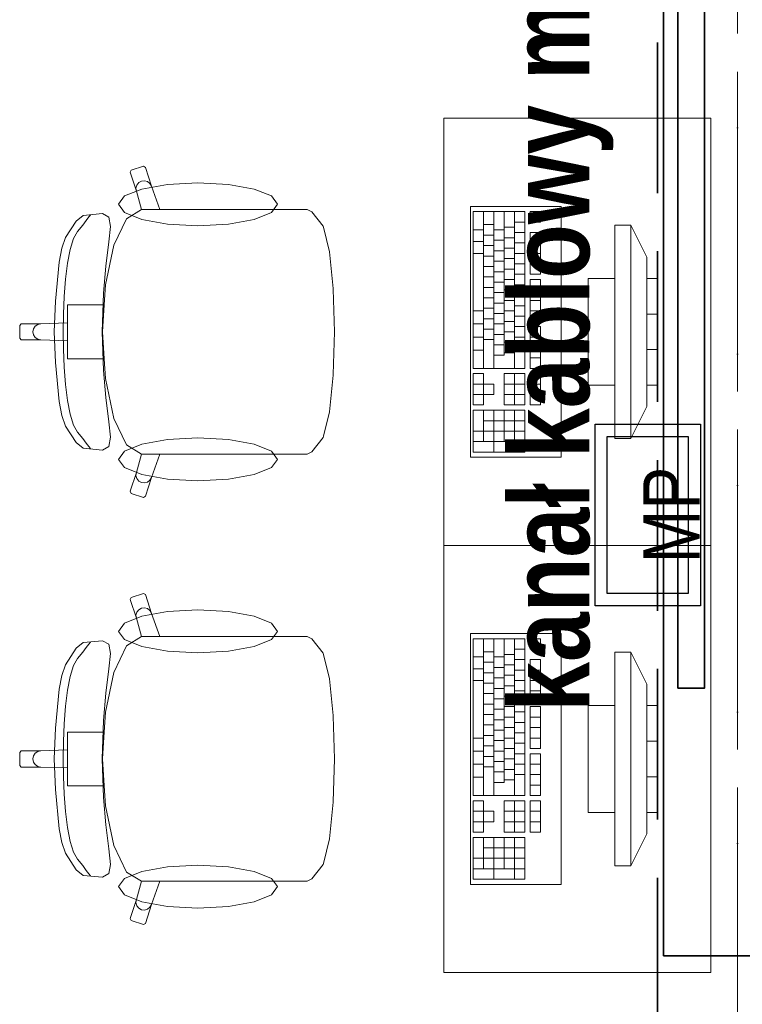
# Model space of a CAD drawing. Header units: millimetres. Extents: x 82175 to 237000, y 24756 to 471700.
# Tile 96 of 256: x 112025 to 113379, y 243901 to 245745. Entities that reach past the tile are written whole.
import ezdxf

# ---------------------------------------------------------------- set-up
doc = ezdxf.new("R2010")
doc.units = ezdxf.units.MM
doc.linetypes.add('Krawędzie ukryte', pattern=[3.912222, 2.822222, -1.09])
doc.linetypes.add('Kropki i Kreski', pattern=[6.702778, 3.527778, -1.763889, 0, -1.411111])
for name, color, linetype, lineweight in [('!! kanał podpoaraperowy z gniazdami', 6, 'Continuous', 35), ('#_EL - opis', 7, 'Continuous', 20), ('\xa0♦elektryczne', 1, 'Continuous', 30)]:
    doc.layers.add(name, color=color, linetype=linetype, lineweight=lineweight)
for name, color, linetype in [('#EL - Teletechnika', 3, 'Continuous'), ('2D - Rysunki i Obrazki', 8, 'Continuous'), ('Konstrukcja - Belki', 8, 'Continuous'), ('Konstrukcja - Siatka mod', 8, 'Continuous'), ('Wnętrze - Umeblowanie', 8, 'Continuous')]:
    doc.layers.add(name, color=color, linetype=linetype)
doc.styles.add('OP_100', font='ARIALN.TTF', dxfattribs={"width": 0.8, "height": 20})
doc.styles.get("Standard").update_dxf_attribs({"font": 'arial.ttf'})

# ---------------------------------------------------------------- blocks, each defined once
blk = doc.blocks.new('MP1')
at = {"layer": '#EL - Teletechnika', "color": 1, "lineweight": 30}
blk.add_lwpolyline([(170, 0), (-170, 0), (-170, 197.2), (170, 197.2)], close=True, dxfattribs=at)
at = {"layer": '#EL - Teletechnika', "color": 7, "lineweight": 30}
blk.add_lwpolyline([(147.2, 22.8), (-147.2, 22.8), (-147.2, 174.4), (147.2, 174.4)], close=True, dxfattribs=at)
at = {"layer": '#EL - Teletechnika', "color": 1, "insert": (0, 54.2), "char_height": 12.023, "attachment_point": 5, "line_spacing_factor": 0.4}
blk.add_mtext('\\fArial Narrow|b0|i0;{\\H8.7679950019x;\\A1;MP}\\A1;\\fTahoma|b1|i0|c238;\\P', dxfattribs=at)

msp = doc.modelspace()

# ---------------------------------------------------------------- linework, layer by layer
at = {"layer": '!! kanał podpoaraperowy z gniazdami'}
msp.add_lwpolyline([(113258.5, 247358.5), (113258.5, 244493.5), (113308.5, 244493.5), (113308.5, 247358.5)], close=True, dxfattribs=at)
at = {"layer": '2D - Rysunki i Obrazki', "color": 8, "linetype": 'Continuous', "lineweight": 35, "ltscale": 100}
for p, q in [((113231.5, 247408.9), (113231.5, 243992.1)), ((113231.5, 243992.1), (113495, 243992.1))]:
    msp.add_line(p, q, dxfattribs=at)
at = {"layer": 'Konstrukcja - Belki', "color": 8, "linetype": 'Krawędzie ukryte', "lineweight": 35, "ltscale": 100}
msp.add_line((113220, 247658.9), (113220, 242708.9), dxfattribs=at)
at = {"layer": 'Konstrukcja - Belki', "color": 8, "linetype": 'Kropki i Kreski', "lineweight": 13, "ltscale": 100}
msp.add_line((113370, 247658.9), (113370, 242708.9), dxfattribs=at)
at = {"layer": 'Konstrukcja - Siatka mod', "color": 8, "linetype": 'Kropki i Kreski', "lineweight": 13, "ltscale": 100}
msp.add_line((113370, 250764.8), (113370, 233800), dxfattribs=at)
at = {"layer": 'Wnętrze - Umeblowanie', "color": 8, "linetype": 'Continuous', "lineweight": 13, "ltscale": 100}
for p, q in [((112234.1, 245463.2), (112232.2, 245459.4)), ((112256.9, 245470.6), (112234.1, 245463.2)), ((112260.6, 245468.7), (112256.9, 245470.6)), ((112272, 245433.3), (112260.6, 245468.7)), ((112232.2, 245459.4), (112243.6, 245424)), ((112259, 245443.7), (112253.2, 245443)), ((112264.6, 245442.1), (112259, 245443.7)), ((112244.5, 245435.5), (112242.9, 245429.8)), ((112242.9, 245429.8), (112243.6, 245424)), ((112248.1, 245440.1), (112244.5, 245435.5)), ((112253.2, 245443), (112248.1, 245440.1)), ((112269.2, 245438.4), (112264.6, 245442.1)), ((112272, 245433.3), (112269.2, 245438.4)), ((112287.7, 245389.9), (112272, 245433.3)), ((112243.6, 245424), (112253.3, 245389.8)), ((112253.3, 245389.8), (112225.4, 245372.5)), ((112253.5, 245389.9), (112253.3, 245389.8)), ((112253.5, 245389.9), (112287.7, 245389.9)), ((112496.8, 245389.9), (112287.7, 245389.9)), ((112532.9, 245389.9), (112496.8, 245389.9)), ((112564, 245389.9), (112532.9, 245389.9)), ((112572.6, 245385.4), (112564, 245389.9)), ((112144.2, 245378.7), (112131, 245368.2)), ((112180.3, 245382), (112144.2, 245378.7)), ((112149.6, 245369.4), (112154.8, 245375.7)), ((112154.8, 245375.7), (112157.4, 245379.4)), ((112191.9, 245375.3), (112180.3, 245382)), ((112194.9, 245358.1), (112191.9, 245375.3)), ((112225.4, 245372.5), (112201.6, 245322.8)), ((112593.7, 245358.6), (112572.6, 245385.4)), ((112874.8, 245385.9), (112874.8, 245092.1)), ((112971.8, 245385.9), (112874.8, 245385.9)), ((112894.2, 245385.9), (112894.2, 245092.1)), ((112913.6, 245385.9), (112913.6, 245092.1)), ((112933, 245385.9), (112933, 245116.6)), ((112952.4, 245385.9), (112952.4, 245092.1)), ((112971.8, 245092.1), (112971.8, 245385.9)), ((112981.5, 245385.9), (112981.5, 245366.3)), ((113000.9, 245385.9), (112981.5, 245385.9)), ((113000.9, 245366.3), (113000.9, 245385.9)), ((112131, 245368.2), (112111, 245337.2)), ((112133.4, 245348.7), (112143.5, 245360.4)), ((112143.5, 245360.4), (112149.6, 245369.4)), ((112192.3, 245329.2), (112194.9, 245358.1)), ((112594.6, 245356.4), (112593.7, 245358.6)), ((112605.3, 245310.5), (112594.6, 245356.4)), ((112874.8, 245351.6), (112894.2, 245351.6)), ((112894.2, 245361.4), (112913.6, 245361.4)), ((112913.6, 245351.6), (112933, 245351.6)), ((112933, 245356.5), (112952.4, 245356.5)), ((112952.4, 245366.3), (112971.8, 245366.3)), ((112981.5, 245366.3), (113000.9, 245366.3)), ((113140, 245360.6), (113140, 244960.6)), ((113170, 245360.6), (113140, 245360.6)), ((113170, 244960.6), (113170, 245360.6)), ((113170, 245360.6), (113200, 245300.6)), ((112111, 245337.2), (112103.7, 245317.2)), ((112119.5, 245315.1), (112125.7, 245335.5)), ((112125.7, 245335.5), (112133.4, 245348.7)), ((112894.2, 245341.8), (112913.6, 245341.8)), ((112933, 245336.9), (112952.4, 245336.9)), ((112952.4, 245346.7), (112971.8, 245346.7)), ((112981.5, 245346.7), (112981.5, 245268.4)), ((113000.9, 245346.7), (112981.5, 245346.7)), ((113000.9, 245268.4), (113000.9, 245346.7)), ((112103.7, 245317.2), (112098.9, 245291.4)), ((112114.5, 245289.2), (112119.5, 245315.1)), ((112201.6, 245322.8), (112185.8, 245248.4)), ((112186.5, 245283.9), (112192.3, 245329.2)), ((112874.8, 245329.5), (112894.2, 245329.5)), ((112894.2, 245322.2), (112913.6, 245322.2)), ((112913.6, 245332), (112933, 245332)), ((112933, 245317.3), (112952.4, 245317.3)), ((112952.4, 245327.1), (112971.8, 245327.1)), ((112981.5, 245327.1), (113000.9, 245327.1)), ((112612.4, 245241.7), (112605.3, 245310.5)), ((112874.8, 245307.5), (112894.2, 245307.5)), ((112894.2, 245302.6), (112913.6, 245302.6)), ((112913.6, 245312.4), (112933, 245312.4)), ((112933, 245297.7), (112952.4, 245297.7)), ((112952.4, 245307.5), (112971.8, 245307.5)), ((112981.5, 245307.5), (113000.9, 245307.5)), ((113200, 245300.6), (113200, 245020.6)), ((112098.9, 245291.4), (112091.9, 245218.1)), ((112110.8, 245259.2), (112114.5, 245289.2)), ((112181.8, 245232.9), (112186.5, 245283.9)), ((112894.2, 245283), (112913.6, 245283)), ((112913.6, 245292.8), (112933, 245292.8)), ((112933, 245278.1), (112952.4, 245278.1)), ((112952.4, 245287.9), (112971.8, 245287.9)), ((112981.5, 245287.9), (113000.9, 245287.9)), ((112894.2, 245263.5), (112913.6, 245263.5)), ((112913.6, 245273.2), (112933, 245273.2)), ((112952.4, 245268.4), (112971.8, 245268.4)), ((112981.5, 245268.4), (113000.9, 245268.4)), ((113090, 245260.6), (113090, 245060.6)), ((113140, 245260.6), (113090, 245260.6)), ((113140, 245060.6), (113140, 245260.6)), ((113200, 245260.6), (113200, 245060.6)), ((113220, 245260.6), (113200, 245260.6)), ((113220, 245060.6), (113220, 245260.6)), ((112108.3, 245226.7), (112110.8, 245259.2)), ((112185.8, 245248.4), (112183.4, 245211)), ((112612.5, 245240.7), (112612.4, 245241.7)), ((112894.2, 245243.9), (112913.6, 245243.9)), ((112913.6, 245253.7), (112933, 245253.7)), ((112933, 245258.6), (112952.4, 245258.6)), ((112952.4, 245248.8), (112971.8, 245248.8)), ((112981.5, 245258.6), (112981.5, 245180.2)), ((113000.9, 245258.6), (112981.5, 245258.6)), ((113000.9, 245180.2), (113000.9, 245258.6)), ((112106.8, 245193.4), (112108.3, 245226.7)), ((112179.5, 245160.6), (112181.8, 245232.9)), ((112615, 245160.6), (112612.5, 245240.7)), ((112894.2, 245224.3), (112913.6, 245224.3)), ((112913.6, 245234.1), (112933, 245234.1)), ((112933, 245239), (112952.4, 245239)), ((112952.4, 245229.2), (112971.8, 245229.2)), ((112981.5, 245239), (113000.9, 245239)), ((112091.9, 245218.1), (112089.8, 245160.6)), ((112144.7, 245211), (112114.7, 245211)), ((112114.7, 245211), (112114.7, 245177.5)), ((112183.4, 245211), (112144.7, 245211)), ((112183.4, 245211), (112180.2, 245160.6)), ((112894.2, 245204.7), (112913.6, 245204.7)), ((112913.6, 245214.5), (112933, 245214.5)), ((112933, 245219.4), (112952.4, 245219.4)), ((112952.4, 245209.6), (112971.8, 245209.6)), ((112981.5, 245219.4), (113000.9, 245219.4)), ((112106.4, 245160.6), (112106.8, 245193.4)), ((112874.8, 245199.8), (112894.2, 245199.8)), ((112913.6, 245194.9), (112933, 245194.9)), ((112933, 245199.8), (112952.4, 245199.8)), ((112952.4, 245190), (112971.8, 245190)), ((112981.5, 245199.8), (113000.9, 245199.8)), ((113200, 245194), (113220, 245194)), ((112028, 245175.7), (112025, 245172.7)), ((112025, 245172.7), (112025, 245160.6)), ((112064.9, 245175.7), (112028, 245175.7)), ((112054.3, 245171.3), (112051.1, 245166.4)), ((112059.2, 245174.6), (112054.3, 245171.3)), ((112064.9, 245175.7), (112059.2, 245174.6)), ((112114.7, 245177.5), (112064.9, 245175.7)), ((112114.7, 245177.5), (112114.7, 245160.6)), ((112874.8, 245175.3), (112894.2, 245175.3)), ((112894.2, 245185.1), (112913.6, 245185.1)), ((112913.6, 245175.3), (112933, 245175.3)), ((112933, 245180.2), (112952.4, 245180.2)), ((112952.4, 245170.4), (112971.8, 245170.4)), ((112981.5, 245180.2), (113000.9, 245180.2)), ((112981.5, 245170.4), (112981.5, 245092.1)), ((113000.9, 245170.4), (112981.5, 245170.4)), ((113000.9, 245092.1), (113000.9, 245170.4)), ((112025, 245148.6), (112025, 245160.6)), ((112051.1, 245166.4), (112049.9, 245160.6)), ((112051.1, 245154.9), (112049.9, 245160.6)), ((112054.3, 245150), (112051.1, 245154.9)), ((112059.2, 245146.7), (112054.3, 245150)), ((112091.9, 245103.1), (112089.8, 245160.6)), ((112106.4, 245160.6), (112106.8, 245127.9)), ((112114.7, 245143.8), (112114.7, 245160.6)), ((112179.5, 245160.6), (112181.8, 245088.3)), ((112183.4, 245110.3), (112180.2, 245160.6)), ((112615, 245160.6), (112612.5, 245080.6)), ((112874.8, 245150.9), (112894.2, 245150.9)), ((112894.2, 245165.5), (112913.6, 245165.5)), ((112913.6, 245155.7), (112933, 245155.7)), ((112933, 245160.6), (112952.4, 245160.6)), ((112952.4, 245150.9), (112971.8, 245150.9)), ((112981.5, 245150.9), (113000.9, 245150.9)), ((112028, 245145.5), (112025, 245148.6)), ((112064.9, 245145.5), (112028, 245145.5)), ((112064.9, 245145.5), (112059.2, 245146.7)), ((112114.7, 245143.8), (112064.9, 245145.5)), ((112114.7, 245110.3), (112114.7, 245143.8)), ((112894.2, 245146), (112913.6, 245146)), ((112913.6, 245136.2), (112933, 245136.2)), ((112933, 245141.1), (112952.4, 245141.1)), ((112952.4, 245131.3), (112971.8, 245131.3)), ((112981.5, 245131.3), (113000.9, 245131.3)), ((112106.8, 245127.9), (112108.3, 245094.6)), ((112874.8, 245126.4), (112894.2, 245126.4)), ((112913.6, 245116.6), (112933, 245116.6)), ((112933, 245121.5), (112952.4, 245121.5)), ((113200, 245127.3), (113220, 245127.3)), ((112098.9, 245029.9), (112091.9, 245103.1)), ((112108.3, 245094.6), (112110.8, 245062.1)), ((112144.7, 245110.3), (112114.7, 245110.3)), ((112183.4, 245110.3), (112144.7, 245110.3)), ((112185.8, 245072.9), (112183.4, 245110.3)), ((112981.5, 245111.7), (113000.9, 245111.7)), ((112181.8, 245088.3), (112186.5, 245037.4)), ((112612.4, 245079.5), (112605.3, 245010.8)), ((112612.5, 245080.6), (112612.4, 245079.5)), ((112874.8, 245092.1), (112971.8, 245092.1)), ((112874.8, 245082.3), (112874.8, 245023.6)), ((112894.2, 245082.3), (112874.8, 245082.3)), ((112894.2, 245062.7), (112894.2, 245082.3)), ((112933, 245082.3), (112933, 245023.6)), ((112971.8, 245082.3), (112933, 245082.3)), ((112952.4, 245082.3), (112952.4, 245023.6)), ((112971.8, 245023.6), (112971.8, 245082.3)), ((112981.5, 245092.1), (113000.9, 245092.1)), ((112981.5, 245082.3), (112981.5, 245023.6)), ((113000.9, 245082.3), (112981.5, 245082.3)), ((113000.9, 245023.6), (113000.9, 245082.3)), ((112110.8, 245062.1), (112114.5, 245032.1)), ((112201.6, 244998.5), (112185.8, 245072.9)), ((112874.8, 245062.7), (112894.2, 245062.7)), ((112913.6, 245062.7), (112894.2, 245062.7)), ((112894.2, 245062.7), (112894.2, 245043.1)), ((112913.6, 245043.1), (112913.6, 245062.7)), ((112933, 245062.7), (112971.8, 245062.7)), ((112981.5, 245062.7), (113000.9, 245062.7)), ((113090, 245060.6), (113140, 245060.6)), ((113200, 245060.6), (113220, 245060.6)), ((112874.8, 245043.1), (112894.2, 245043.1)), ((112894.2, 245023.6), (112894.2, 245043.1)), ((112894.2, 245043.1), (112913.6, 245043.1)), ((112933, 245043.1), (112971.8, 245043.1)), ((112981.5, 245043.1), (113000.9, 245043.1)), ((112103.7, 245004.1), (112098.9, 245029.9)), ((112114.5, 245032.1), (112119.5, 245006.2)), ((112186.5, 245037.4), (112192.3, 244992.1)), ((112874.8, 245023.6), (112894.2, 245023.6)), ((112933, 245023.6), (112971.8, 245023.6)), ((112981.5, 245023.6), (113000.9, 245023.6)), ((113170, 244960.6), (113200, 245020.6)), ((112111, 244984.1), (112103.7, 245004.1)), ((112119.5, 245006.2), (112125.7, 244985.8)), ((112605.3, 245010.8), (112594.6, 244964.9)), ((112874.8, 245013.8), (112874.8, 244935.4)), ((112971.8, 245013.8), (112874.8, 245013.8)), ((112894.2, 245013.8), (112894.2, 244955)), ((112913.6, 245013.8), (112913.6, 244935.4)), ((112933, 245013.8), (112933, 244955)), ((112952.4, 245013.8), (112952.4, 244935.4)), ((112971.8, 244935.4), (112971.8, 245013.8)), ((112131, 244953.1), (112111, 244984.1)), ((112125.7, 244985.8), (112133.4, 244972.6)), ((112192.3, 244992.1), (112194.9, 244963.2)), ((112225.4, 244948.8), (112201.6, 244998.5)), ((112894.2, 244994.2), (112971.8, 244994.2)), ((112133.4, 244972.6), (112143.5, 244960.9)), ((112594.6, 244964.9), (112593.7, 244962.7)), ((112874.8, 244974.6), (112971.8, 244974.6)), ((112144.2, 244942.5), (112131, 244953.1)), ((112143.5, 244960.9), (112149.6, 244951.9)), ((112149.6, 244951.9), (112154.8, 244945.6)), ((112191.9, 244946), (112180.3, 244939.2)), ((112194.9, 244963.2), (112191.9, 244946)), ((112253.3, 244931.5), (112225.4, 244948.8)), ((112593.7, 244962.7), (112572.6, 244935.9)), ((112874.8, 244955), (112971.8, 244955)), ((113140, 244960.6), (113170, 244960.6)), ((112180.3, 244939.2), (112144.2, 244942.5)), ((112154.8, 244945.6), (112157.4, 244941.9)), ((112243.6, 244897.3), (112253.3, 244931.5)), ((112253.5, 244931.4), (112253.3, 244931.5)), ((112253.5, 244931.4), (112287.7, 244931.4)), ((112287.7, 244931.4), (112272, 244888)), ((112496.8, 244931.4), (112287.7, 244931.4)), ((112532.9, 244931.4), (112496.8, 244931.4)), ((112564, 244931.4), (112532.9, 244931.4)), ((112572.6, 244935.9), (112564, 244931.4)), ((112874.8, 244935.4), (112971.8, 244935.4)), ((112232.2, 244861.9), (112243.6, 244897.3)), ((112242.9, 244891.5), (112243.6, 244897.3)), ((112244.5, 244885.8), (112242.9, 244891.5)), ((112248.1, 244881.2), (112244.5, 244885.8)), ((112253.2, 244878.3), (112248.1, 244881.2)), ((112259, 244877.6), (112253.2, 244878.3)), ((112264.6, 244879.2), (112259, 244877.6)), ((112272, 244888), (112260.6, 244852.6)), ((112269.2, 244882.9), (112264.6, 244879.2)), ((112272, 244888), (112269.2, 244882.9)), ((112234.1, 244858.1), (112232.2, 244861.9)), ((112256.9, 244850.6), (112234.1, 244858.1)), ((112260.6, 244852.6), (112256.9, 244850.6)), ((112256.9, 244670.6), (112234.1, 244663.2)), ((112260.6, 244668.7), (112256.9, 244670.6)), ((112234.1, 244663.2), (112232.2, 244659.4)), ((112232.2, 244659.4), (112243.6, 244624)), ((112272, 244633.3), (112260.6, 244668.7)), ((112244.5, 244635.5), (112242.9, 244629.8)), ((112248.1, 244640.1), (112244.5, 244635.5)), ((112253.2, 244643), (112248.1, 244640.1)), ((112259, 244643.7), (112253.2, 244643)), ((112264.6, 244642.1), (112259, 244643.7)), ((112269.2, 244638.4), (112264.6, 244642.1)), ((112272, 244633.3), (112269.2, 244638.4)), ((112287.7, 244589.9), (112272, 244633.3)), ((112242.9, 244629.8), (112243.6, 244624)), ((112243.6, 244624), (112253.3, 244589.8)), ((112144.2, 244578.7), (112131, 244568.2)), ((112180.3, 244582), (112144.2, 244578.7)), ((112154.8, 244575.7), (112157.4, 244579.4)), ((112191.9, 244575.3), (112180.3, 244582)), ((112253.3, 244589.8), (112225.4, 244572.5)), ((112253.5, 244589.9), (112253.3, 244589.8)), ((112253.5, 244589.9), (112287.7, 244589.9)), ((112496.8, 244589.9), (112287.7, 244589.9)), ((112532.9, 244589.9), (112496.8, 244589.9)), ((112564, 244589.9), (112532.9, 244589.9)), ((112572.6, 244585.4), (112564, 244589.9)), ((112593.7, 244558.6), (112572.6, 244585.4)), ((112874.8, 244585.9), (112874.8, 244292.1)), ((112971.8, 244585.9), (112874.8, 244585.9)), ((112894.2, 244585.9), (112894.2, 244292.1)), ((112913.6, 244585.9), (112913.6, 244292.1)), ((112933, 244585.9), (112933, 244316.6)), ((112952.4, 244585.9), (112952.4, 244292.1)), ((112971.8, 244292.1), (112971.8, 244585.9)), ((112981.5, 244585.9), (112981.5, 244566.3)), ((113000.9, 244585.9), (112981.5, 244585.9)), ((113000.9, 244566.3), (113000.9, 244585.9)), ((112131, 244568.2), (112111, 244537.2)), ((112133.4, 244548.7), (112143.5, 244560.4)), ((112143.5, 244560.4), (112149.6, 244569.4)), ((112149.6, 244569.4), (112154.8, 244575.7)), ((112194.9, 244558.1), (112191.9, 244575.3)), ((112225.4, 244572.5), (112201.6, 244522.8)), ((112594.6, 244556.4), (112593.7, 244558.6)), ((112894.2, 244561.4), (112913.6, 244561.4)), ((112952.4, 244566.3), (112971.8, 244566.3)), ((112981.5, 244566.3), (113000.9, 244566.3)), ((113140, 244560.6), (113140, 244160.6)), ((113170, 244560.6), (113140, 244560.6)), ((113170, 244160.6), (113170, 244560.6)), ((113170, 244560.6), (113200, 244500.6)), ((112125.7, 244535.5), (112133.4, 244548.7)), ((112192.3, 244529.2), (112194.9, 244558.1)), ((112605.3, 244510.5), (112594.6, 244556.4)), ((112874.8, 244551.6), (112894.2, 244551.6)), ((112894.2, 244541.8), (112913.6, 244541.8)), ((112913.6, 244551.6), (112933, 244551.6)), ((112933, 244556.5), (112952.4, 244556.5)), ((112952.4, 244546.7), (112971.8, 244546.7)), ((112981.5, 244546.7), (112981.5, 244468.4)), ((113000.9, 244546.7), (112981.5, 244546.7)), ((113000.9, 244468.4), (113000.9, 244546.7)), ((112111, 244537.2), (112103.7, 244517.2)), ((112119.5, 244515.1), (112125.7, 244535.5)), ((112201.6, 244522.8), (112185.8, 244448.4)), ((112186.5, 244483.9), (112192.3, 244529.2)), ((112874.8, 244529.5), (112894.2, 244529.5)), ((112894.2, 244522.2), (112913.6, 244522.2)), ((112913.6, 244532), (112933, 244532)), ((112933, 244536.9), (112952.4, 244536.9)), ((112952.4, 244527.1), (112971.8, 244527.1)), ((112981.5, 244527.1), (113000.9, 244527.1)), ((112103.7, 244517.2), (112098.9, 244491.4)), ((112114.5, 244489.2), (112119.5, 244515.1)), ((112612.4, 244441.7), (112605.3, 244510.5)), ((112874.8, 244507.5), (112894.2, 244507.5)), ((112913.6, 244512.4), (112933, 244512.4)), ((112933, 244517.3), (112952.4, 244517.3)), ((112952.4, 244507.5), (112971.8, 244507.5)), ((112981.5, 244507.5), (113000.9, 244507.5)), ((112098.9, 244491.4), (112091.9, 244418.1)), ((112110.8, 244459.2), (112114.5, 244489.2)), ((112894.2, 244502.6), (112913.6, 244502.6)), ((112913.6, 244492.8), (112933, 244492.8)), ((112933, 244497.7), (112952.4, 244497.7)), ((112952.4, 244487.9), (112971.8, 244487.9)), ((112981.5, 244487.9), (113000.9, 244487.9)), ((113200, 244500.6), (113200, 244220.6)), ((112181.8, 244432.9), (112186.5, 244483.9)), ((112894.2, 244483), (112913.6, 244483)), ((112913.6, 244473.2), (112933, 244473.2)), ((112933, 244478.1), (112952.4, 244478.1)), ((112952.4, 244468.4), (112971.8, 244468.4)), ((112981.5, 244468.4), (113000.9, 244468.4)), ((112108.3, 244426.7), (112110.8, 244459.2)), ((112185.8, 244448.4), (112183.4, 244411)), ((112894.2, 244463.5), (112913.6, 244463.5)), ((112913.6, 244453.7), (112933, 244453.7)), ((112933, 244458.6), (112952.4, 244458.6)), ((112952.4, 244448.8), (112971.8, 244448.8)), ((112981.5, 244458.6), (112981.5, 244380.2)), ((113000.9, 244458.6), (112981.5, 244458.6)), ((113000.9, 244380.2), (113000.9, 244458.6)), ((113090, 244460.6), (113090, 244260.6)), ((113140, 244460.6), (113090, 244460.6)), ((113140, 244260.6), (113140, 244460.6)), ((113200, 244460.6), (113200, 244260.6)), ((113220, 244460.6), (113200, 244460.6)), ((113220, 244260.6), (113220, 244460.6)), ((112179.5, 244360.6), (112181.8, 244432.9)), ((112612.5, 244440.7), (112612.4, 244441.7)), ((112615, 244360.6), (112612.5, 244440.7)), ((112894.2, 244443.9), (112913.6, 244443.9)), ((112913.6, 244434.1), (112933, 244434.1)), ((112933, 244439), (112952.4, 244439)), ((112981.5, 244439), (113000.9, 244439)), ((112091.9, 244418.1), (112089.8, 244360.6)), ((112106.8, 244393.4), (112108.3, 244426.7)), ((112144.7, 244411), (112114.7, 244411)), ((112114.7, 244411), (112114.7, 244377.5)), ((112183.4, 244411), (112144.7, 244411)), ((112183.4, 244411), (112180.2, 244360.6)), ((112894.2, 244424.3), (112913.6, 244424.3)), ((112913.6, 244414.5), (112933, 244414.5)), ((112933, 244419.4), (112952.4, 244419.4)), ((112952.4, 244429.2), (112971.8, 244429.2)), ((112981.5, 244419.4), (113000.9, 244419.4)), ((112106.4, 244360.6), (112106.8, 244393.4)), ((112874.8, 244399.8), (112894.2, 244399.8)), ((112894.2, 244404.7), (112913.6, 244404.7)), ((112913.6, 244394.9), (112933, 244394.9)), ((112933, 244399.8), (112952.4, 244399.8)), ((112952.4, 244409.6), (112971.8, 244409.6)), ((112981.5, 244399.8), (113000.9, 244399.8)), ((113200, 244394), (113220, 244394)), ((112028, 244375.7), (112025, 244372.7)), ((112064.9, 244375.7), (112028, 244375.7)), ((112059.2, 244374.6), (112054.3, 244371.3)), ((112064.9, 244375.7), (112059.2, 244374.6)), ((112114.7, 244377.5), (112064.9, 244375.7)), ((112114.7, 244377.5), (112114.7, 244360.6)), ((112874.8, 244375.3), (112894.2, 244375.3)), ((112894.2, 244385.1), (112913.6, 244385.1)), ((112913.6, 244375.3), (112933, 244375.3)), ((112933, 244380.2), (112952.4, 244380.2)), ((112952.4, 244390), (112971.8, 244390)), ((112981.5, 244380.2), (113000.9, 244380.2)), ((112025, 244372.7), (112025, 244360.6)), ((112025, 244348.6), (112025, 244360.6)), ((112051.1, 244366.4), (112049.9, 244360.6)), ((112051.1, 244354.9), (112049.9, 244360.6)), ((112054.3, 244371.3), (112051.1, 244366.4)), ((112091.9, 244303.1), (112089.8, 244360.6)), ((112106.4, 244360.6), (112106.8, 244327.9)), ((112114.7, 244343.8), (112114.7, 244360.6)), ((112179.5, 244360.6), (112181.8, 244288.3)), ((112183.4, 244310.3), (112180.2, 244360.6)), ((112615, 244360.6), (112612.5, 244280.6)), ((112894.2, 244365.5), (112913.6, 244365.5)), ((112913.6, 244355.7), (112933, 244355.7)), ((112933, 244360.6), (112952.4, 244360.6)), ((112952.4, 244370.4), (112971.8, 244370.4)), ((112981.5, 244370.4), (112981.5, 244292.1)), ((113000.9, 244370.4), (112981.5, 244370.4)), ((113000.9, 244292.1), (113000.9, 244370.4)), ((112028, 244345.5), (112025, 244348.6)), ((112064.9, 244345.5), (112028, 244345.5)), ((112054.3, 244350), (112051.1, 244354.9)), ((112059.2, 244346.7), (112054.3, 244350)), ((112064.9, 244345.5), (112059.2, 244346.7)), ((112114.7, 244343.8), (112064.9, 244345.5)), ((112114.7, 244310.3), (112114.7, 244343.8)), ((112874.8, 244350.9), (112894.2, 244350.9)), ((112894.2, 244346), (112913.6, 244346)), ((112933, 244341.1), (112952.4, 244341.1)), ((112952.4, 244350.9), (112971.8, 244350.9)), ((112981.5, 244350.9), (113000.9, 244350.9)), ((112106.8, 244327.9), (112108.3, 244294.6)), ((112874.8, 244326.4), (112894.2, 244326.4)), ((112913.6, 244336.2), (112933, 244336.2)), ((112933, 244321.5), (112952.4, 244321.5)), ((112952.4, 244331.3), (112971.8, 244331.3)), ((112981.5, 244331.3), (113000.9, 244331.3)), ((113200, 244327.3), (113220, 244327.3)), ((112098.9, 244229.9), (112091.9, 244303.1)), ((112144.7, 244310.3), (112114.7, 244310.3)), ((112183.4, 244310.3), (112144.7, 244310.3)), ((112185.8, 244272.9), (112183.4, 244310.3)), ((112913.6, 244316.6), (112933, 244316.6)), ((112981.5, 244311.7), (113000.9, 244311.7)), ((112108.3, 244294.6), (112110.8, 244262.1)), ((112181.8, 244288.3), (112186.5, 244237.4)), ((112874.8, 244292.1), (112971.8, 244292.1)), ((112874.8, 244282.3), (112874.8, 244223.6)), ((112894.2, 244282.3), (112874.8, 244282.3)), ((112894.2, 244262.7), (112894.2, 244282.3)), ((112933, 244282.3), (112933, 244223.6)), ((112971.8, 244282.3), (112933, 244282.3)), ((112952.4, 244282.3), (112952.4, 244223.6)), ((112971.8, 244223.6), (112971.8, 244282.3)), ((112981.5, 244292.1), (113000.9, 244292.1)), ((112981.5, 244282.3), (112981.5, 244223.6)), ((113000.9, 244282.3), (112981.5, 244282.3)), ((113000.9, 244223.6), (113000.9, 244282.3)), ((112201.6, 244198.5), (112185.8, 244272.9)), ((112612.4, 244279.5), (112605.3, 244210.8)), ((112612.5, 244280.6), (112612.4, 244279.5)), ((112110.8, 244262.1), (112114.5, 244232.1)), ((112874.8, 244262.7), (112894.2, 244262.7)), ((112913.6, 244262.7), (112894.2, 244262.7)), ((112894.2, 244262.7), (112894.2, 244243.1)), ((112913.6, 244243.1), (112913.6, 244262.7)), ((112933, 244262.7), (112971.8, 244262.7)), ((112981.5, 244262.7), (113000.9, 244262.7)), ((113090, 244260.6), (113140, 244260.6)), ((113200, 244260.6), (113220, 244260.6)), ((112103.7, 244204.1), (112098.9, 244229.9)), ((112114.5, 244232.1), (112119.5, 244206.2)), ((112186.5, 244237.4), (112192.3, 244192.1)), ((112874.8, 244243.1), (112894.2, 244243.1)), ((112894.2, 244223.6), (112894.2, 244243.1)), ((112894.2, 244243.1), (112913.6, 244243.1)), ((112933, 244243.1), (112971.8, 244243.1)), ((112981.5, 244243.1), (113000.9, 244243.1)), ((112605.3, 244210.8), (112594.6, 244164.9)), ((112874.8, 244223.6), (112894.2, 244223.6)), ((112874.8, 244213.8), (112874.8, 244135.4)), ((112971.8, 244213.8), (112874.8, 244213.8)), ((112894.2, 244213.8), (112894.2, 244155)), ((112913.6, 244213.8), (112913.6, 244135.4)), ((112933, 244223.6), (112971.8, 244223.6)), ((112933, 244213.8), (112933, 244155)), ((112952.4, 244213.8), (112952.4, 244135.4)), ((112971.8, 244135.4), (112971.8, 244213.8)), ((112981.5, 244223.6), (113000.9, 244223.6)), ((113170, 244160.6), (113200, 244220.6)), ((112111, 244184.1), (112103.7, 244204.1)), ((112119.5, 244206.2), (112125.7, 244185.8)), ((112192.3, 244192.1), (112194.9, 244163.2)), ((112225.4, 244148.8), (112201.6, 244198.5)), ((112894.2, 244194.2), (112971.8, 244194.2)), ((112131, 244153.1), (112111, 244184.1)), ((112125.7, 244185.8), (112133.4, 244172.6)), ((112133.4, 244172.6), (112143.5, 244160.9)), ((112874.8, 244174.6), (112971.8, 244174.6)), ((112144.2, 244142.5), (112131, 244153.1)), ((112143.5, 244160.9), (112149.6, 244151.9)), ((112194.9, 244163.2), (112191.9, 244146)), ((112593.7, 244162.7), (112572.6, 244135.9)), ((112594.6, 244164.9), (112593.7, 244162.7)), ((112874.8, 244155), (112971.8, 244155)), ((113140, 244160.6), (113170, 244160.6)), ((112180.3, 244139.2), (112144.2, 244142.5)), ((112149.6, 244151.9), (112154.8, 244145.6)), ((112154.8, 244145.6), (112157.4, 244141.9)), ((112191.9, 244146), (112180.3, 244139.2)), ((112253.3, 244131.5), (112225.4, 244148.8)), ((112572.6, 244135.9), (112564, 244131.4)), ((112874.8, 244135.4), (112971.8, 244135.4)), ((112243.6, 244097.3), (112253.3, 244131.5)), ((112253.5, 244131.4), (112253.3, 244131.5)), ((112253.5, 244131.4), (112287.7, 244131.4)), ((112287.7, 244131.4), (112272, 244088)), ((112496.8, 244131.4), (112287.7, 244131.4)), ((112532.9, 244131.4), (112496.8, 244131.4)), ((112564, 244131.4), (112532.9, 244131.4)), ((112232.2, 244061.9), (112243.6, 244097.3)), ((112242.9, 244091.5), (112243.6, 244097.3)), ((112244.5, 244085.8), (112242.9, 244091.5)), ((112248.1, 244081.2), (112244.5, 244085.8)), ((112253.2, 244078.3), (112248.1, 244081.2)), ((112264.6, 244079.2), (112259, 244077.6)), ((112272, 244088), (112260.6, 244052.6)), ((112269.2, 244082.9), (112264.6, 244079.2)), ((112272, 244088), (112269.2, 244082.9)), ((112234.1, 244058.1), (112232.2, 244061.9)), ((112259, 244077.6), (112253.2, 244078.3)), ((112256.9, 244050.6), (112234.1, 244058.1)), ((112260.6, 244052.6), (112256.9, 244050.6))]:
    msp.add_line(p, q, dxfattribs=at)
at = {"layer": 'Wnętrze - Umeblowanie', "color": 8, "linetype": 'Continuous', "lineweight": 13, "ltscale": 100, "flags": 128}
for points in [[(113320, 244760.6), (113320, 245560.6), (112820, 245560.6), (112820, 244760.6)], [(112359.1, 245439.9), (112302, 245436.8), (112253.7, 245428.1), (112221.4, 245415.1), (112210, 245399.6), (112221.4, 245384.2), (112253.7, 245371.2), (112302, 245362.5), (112359.1, 245359.4), (112416.1, 245362.5), (112464.4, 245371.2), (112496.7, 245384.2), (112508.1, 245399.6), (112496.7, 245415.1), (112464.4, 245428.1), (112416.1, 245436.8)], [(113040, 245395.6), (112870, 245395.6), (112870, 244925.6), (113040, 244925.6)], [(112359.1, 244881.4), (112302, 244884.4), (112253.7, 244893.2), (112221.4, 244906.2), (112210, 244921.6), (112221.4, 244937), (112253.7, 244950.1), (112302, 244958.8), (112359.1, 244961.9), (112416.1, 244958.8), (112464.4, 244950.1), (112496.7, 244937), (112508.1, 244921.6), (112496.7, 244906.2), (112464.4, 244893.2), (112416.1, 244884.4)], [(113320, 243960.6), (113320, 244760.6), (112820, 244760.6), (112820, 243960.6)], [(112359.1, 244639.9), (112302, 244636.8), (112253.7, 244628.1), (112221.4, 244615.1), (112210, 244599.6), (112221.4, 244584.2), (112253.7, 244571.2), (112302, 244562.5), (112359.1, 244559.4), (112416.1, 244562.5), (112464.4, 244571.2), (112496.7, 244584.2), (112508.1, 244599.6), (112496.7, 244615.1), (112464.4, 244628.1), (112416.1, 244636.8)], [(113040, 244595.6), (112870, 244595.6), (112870, 244125.6), (113040, 244125.6)], [(112359.1, 244081.4), (112302, 244084.4), (112253.7, 244093.2), (112221.4, 244106.2), (112210, 244121.6), (112221.4, 244137), (112253.7, 244150.1), (112302, 244158.8), (112359.1, 244161.9), (112416.1, 244158.8), (112464.4, 244150.1), (112496.7, 244137), (112508.1, 244121.6), (112496.7, 244106.2), (112464.4, 244093.2), (112416.1, 244084.4)]]:
    msp.add_lwpolyline(points, close=True, dxfattribs=at)

# ---------------------------------------------------------------- block references
at = {"layer": '\xa0♦elektryczne', "rotation": 90}
msp.add_blockref('MP1', (113300.5, 244817.4), dxfattribs=at)

# ---------------------------------------------------------------- texts
at = {"layer": '#_EL - opis', "insert": (112942.5, 244449.1), "char_height": 150, "width": 13225.251, "attachment_point": 1, "rotation": 90, "style": 'OP_100'}
msp.add_mtext('\\fArial|b1|i0|c238|p34;kanał kablowy metalowy 210H68', dxfattribs=at)

doc.saveas('drawing.dxf')
